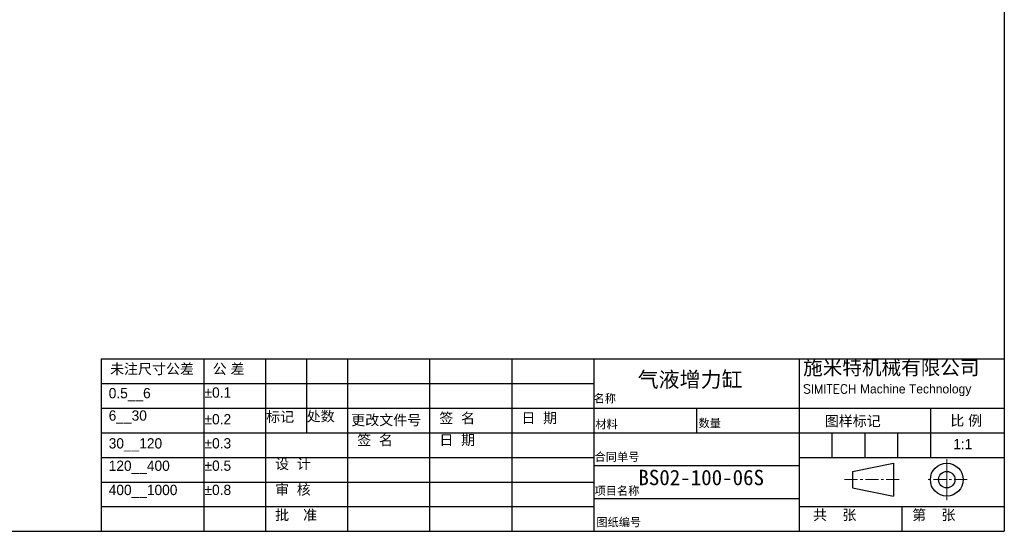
# Model space of a CAD drawing. Header units: millimetres. Extents: x 1985 to 3728, y -346 to 214.
# Tile 2 of 17: x 2306 to 2785, y -346 to -97. Entities that reach past the tile are written whole.
import ezdxf

# ---------------------------------------------------------------- set-up
doc = ezdxf.new("R2010")
doc.units = ezdxf.units.MM
doc.linetypes.add('CENTER', pattern=[50.8, 31.75, -6.35, 6.35, -6.35])
for name, color, linetype, lineweight in [('图层1', 7, 'Continuous', 25), ('图层2', 3, 'CENTER', 13), ('图层3', 2, 'Continuous', 13), ('图层4', 1, 'Continuous', 30)]:
    doc.layers.add(name, color=color, linetype=linetype, lineweight=lineweight)

msp = doc.modelspace()

# ---------------------------------------------------------------- linework, layer by layer
at = {"layer": '图层1'}
for p, q in [((2585.332, -261.75), (2585.332, -345.75)), ((2685.332, -261.75), (2685.332, -345.75)), ((2345.224, -273.75), (2585.332, -273.75)), ((2345.332, -285.75), (2785.332, -285.75)), ((2635.332, -285.75), (2635.332, -297.75)), ((2345.332, -297.75), (2785.332, -297.75)), ((2345.332, -309.75), (2585.332, -309.75)), ((2685.332, -309.75), (2785.332, -309.75)), ((2585.332, -313.75), (2685.332, -313.75)), ((2711.342, -316.598), (2731.342, -312.598)), ((2731.342, -312.598), (2731.342, -328.598)), ((2711.342, -316.598), (2711.342, -324.598)), ((2345.332, -321.75), (2585.332, -321.75)), ((2711.342, -324.598), (2731.342, -328.598)), ((2585.332, -329.75), (2685.332, -329.75)), ((2345.332, -333.75), (2585.332, -333.75)), ((2685.332, -333.75), (2785.332, -333.75))]:
    msp.add_line(p, q, dxfattribs=at)
for radius in [8, 4]:
    msp.add_circle((2757.303, -320.598), radius, dxfattribs=at)
at = {"layer": '图层2'}
msp.add_line((2757.303, -330.598), (2757.303, -310.598), dxfattribs=at)
at = {"layer": '图层2', "ltscale": 0.2}
for p, q in [((2707.491, -320.598), (2735.149, -320.598)), ((2767.303, -320.598), (2747.303, -320.598))]:
    msp.add_line(p, q, dxfattribs=at)
at = {"layer": '图层4'}
for p, q in [((2785.332, 214.25), (2785.332, -345.75)), ((2345.332, -261.75), (2345.332, -345.75)), ((2345.332, -261.75), (2785.332, -261.75)), ((2395.332, -261.75), (2395.332, -345.75)), ((2425.332, -261.75), (2425.332, -345.75)), ((2445.332, -261.75), (2445.332, -297.75)), ((2465.332, -261.75), (2465.332, -345.75)), ((2505.332, -261.75), (2505.332, -345.75)), ((2545.332, -261.75), (2545.332, -345.75)), ((2749.332, -285.75), (2749.332, -309.75)), ((2701.332, -297.75), (2701.332, -309.75)), ((2717.332, -297.75), (2717.332, -309.75)), ((2733.332, -297.75), (2733.332, -309.75)), ((2735.332, -333.75), (2735.332, -345.75)), ((1985.332, -345.75), (2785.332, -345.75)), ((2345.332, -345.75), (2785.332, -345.75))]:
    msp.add_line(p, q, dxfattribs=at)

# ---------------------------------------------------------------- texts
at = {"layer": '图层1', "char_height": 5, "attachment_point": 1}
for s, insert in [('{\\fￋￎￌ￥|b0|i0|c134|p54;未注尺寸公差}', (2349.633, -264.186)), ('{\\fￋￎￌ￥|b0|i0|c134|p54;公 差}', (2399.633, -264.186)), ('{\\fￋￎￌ￥|b0|i0|c134|p54;0.5__6}', (2349.013, -275.97)), ('{\\fￋￎￌ￥|b0|i0|c134|p54;%%p0.1}', (2395.696, -275.678)), ('{\\fￋￎￌ￥|b0|i0|c134|p54;6__30}', (2349.013, -286.869)), ('{\\fￋￎￌ￥|b0|i0|c134|p54;标记}', (2425.696, -287.484)), ('{\\fￋￎￌ￥|b0|i0|c134|p54;处数}', (2445.437, -287.226)), ('{\\fￋￎￌ￥|b0|i0|c134|p54;签  名}', (2510.094, -288.115)), ('{\\fￋￎￌ￥|b0|i0|c134|p54;日  期}', (2550.094, -288.059)), ('{\\fￋￎￌ￥|b0|i0|c134|p54;%%p0.2}', (2395.696, -288.684)), ('{\\fￋￎￌ￥|b0|i0|c134|p54;更改文件号}', (2467.164, -289.094)), ('{\\fￋￎￌ￥|b0|i0|c134|p54;30__120}', (2349.013, -300.426)), ('{\\fￋￎￌ￥|b0|i0|c134|p54;%%p0.3}', (2395.696, -300.397)), ('{\\fￋￎￌ￥|b0|i0|c134|p54;签  名}', (2470.094, -298.825)), ('{\\fￋￎￌ￥|b0|i0|c134|p54;日  期}', (2510.094, -298.77)), ('{\\fￋￎￌ￥|b0|i0|c134|p54;120__400}', (2349.013, -311.325)), ('{\\fￋￎￌ￥|b0|i0|c134|p54;%%p0.5}', (2395.696, -311.295)), ('{\\fￋￎￌ￥|b0|i0|c134|p54;设  计}', (2430.094, -310.405)), ('{\\fￋￎￌ￥|b0|i0|c134|p54;400__1000}', (2349.013, -323.109)), ('{\\fￋￎￌ￥|b0|i0|c134|p54;%%p0.8}', (2395.696, -323.08)), ('{\\fￋￎￌ￥|b0|i0|c134|p54;审  核}', (2430.094, -322.933)), ('{\\fSimSun|b0|i0|c134|p2;批  准}', (2430.094, -335.276))]:
    msp.add_mtext(s, dxfattribs=dict(at, insert=insert))
at = {"layer": '图层3', "attachment_point": 1}
for s, insert, char_height, width in [('{\\fLiSu|b0|i0|c134|p49;施米特机械有限公司\\P\\Ftxt.shx|c0;\\H0.6286x;SIMITECH\\fLiSu|b0|i0|c134|p49; Machine Technology}', (2687.318, -262.543), 7, 103.96672), ('{\\fSimSun|b0|i0|c134|p54;BS02-100-06S}', (2607.05, -315.798), 7.5, 54.65482)]:
    msp.add_mtext(s, dxfattribs=dict(at, insert=insert, char_height=char_height, width=width))
for s, insert, char_height in [('{\\fSimSun|b0|i0|c134|p2;\\C2;气液增力缸}', (2606.692, -268.086), 7.5), ('{\\f宋体|b0|i0|c134|p54;名称}', (2585.224, -279.069), 4), ('{\\f宋体|b0|i0|c134|p54;材料}', (2586.068, -291.653), 4), ('{\\fSimSun|b0|i0|c134|p54;数量}', (2636.35, -291.091), 4), ('{\\fￋￎￌ￥|b0|i0|c134|p54;图样标记}', (2697.851, -289.57), 5), ('{\\fￋￎￌ￥|b0|i0|c134|p54;比 例}', (2759.041, -289.341), 5), ('{\\fￋￎￌ￥|b0|i0|c134|p54;1:1}', (2760.441, -300.782), 5), ('{\\fSimSun|b0|i0|c134|p54;合同单号}', (2585.704, -307.5), 4), ('{\\fSimSun|b0|i0|c134|p54;项目名称}', (2585.704, -324.054), 4), ('{\\fￋￎￌ￥|b0|i0|c134|p54;共    张}', (2692.183, -335.272), 5), ('{\\fￋￎￌ￥|b0|i0|c134|p54;第    张}', (2740.459, -335.272), 5), ('{\\fSimSun|b0|i0|c134|p54;图纸编号}', (2586.587, -339.32), 4)]:
    msp.add_mtext(s, dxfattribs=dict(at, insert=insert, char_height=char_height))

doc.saveas('drawing.dxf')
